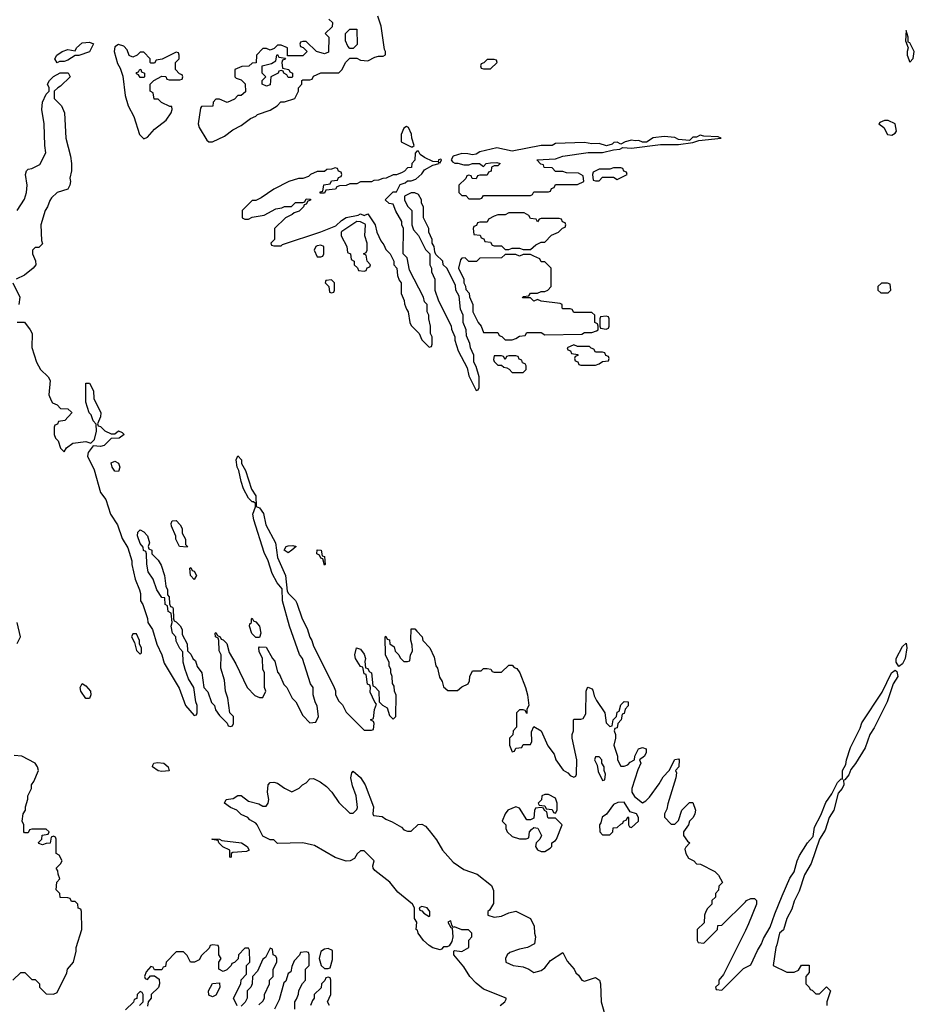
# Model space of a CAD drawing. Header units: inches. Extents: x 2601469 to 2753575, y 449403 to 582909.
# Tile 245 of 256: x 2655984 to 2660902, y 522276 to 527726. Entities that reach past the tile are written whole.
import ezdxf

# ---------------------------------------------------------------- set-up
doc = ezdxf.new("R2010")
doc.units = ezdxf.units.IN
doc.header["$MEASUREMENT"] = 0
doc.layers.add('C6552', color=7, linetype='Continuous')
doc.layers.add('C6562', color=7, linetype='Continuous')

msp = doc.modelspace()

# ---------------------------------------------------------------- linework, layer by layer
at = {"layer": 'C6552', "color": 4}
for points, elevation in [([(2657694, 527730), (2657714, 527710), (2657712.7, 527687.3), (2657674, 527650), (2657694, 527630), (2657692.7, 527547.3), (2657670, 527538), (2657626, 527550), (2657570, 527606), (2657550, 527606), (2657538, 527602), (2657534, 527590), (2657538, 527578), (2657552.7, 527572.7), (2657574, 527550), (2657550, 527526), (2657466, 527526), (2657466, 527570), (2657430, 527586), (2657410, 527586), (2657392.7, 527567.3), (2657370, 527558), (2657350, 527566), (2657330, 527566), (2657294, 527530), (2657292.7, 527487.3), (2657270, 527486), (2657251.6, 527468.4), (2657212.7, 527467.3), (2657174, 527450), (2657174, 527410), (2657182, 527402), (2657210, 527394), (2657231.6, 527371.6), (2657232.7, 527327.3), (2657210, 527306), (2657190, 527306), (2657172.7, 527287.3), (2657131.6, 527268.4), (2657090, 527286), (2657070, 527286), (2657054, 527270), (2657052.7, 527247.3), (2656990, 527246), (2656983.6, 527236.4), (2656971.3, 527150), (2656976, 527130), (2657018.8, 527058.8), (2657030, 527051), (2657050, 527051), (2657117.5, 527082.5), (2657163.2, 527116.8), (2657210, 527141), (2657260.2, 527179.8), (2657290, 527192), (2657299, 527201), (2657370, 527224.7), (2657408, 527250), (2657428.7, 527271.3), (2657450, 527272), (2657506, 527290), (2657526, 527330), (2657526, 527350), (2657546, 527370), (2657546, 527390), (2657550, 527394), (2657590, 527394), (2657602, 527398), (2657610, 527414), (2657650, 527432), (2657750, 527432), (2657768, 527450), (2657786, 527490), (2657810, 527514), (2657850, 527514), (2657870, 527502), (2657910, 527498), (2657950, 527518), (2657970, 527524.7), (2657995.3, 527524.7), (2658008, 527532), (2658008.7, 527550), (2658002, 527562), (2657983.7, 527690), (2657965.4, 527745.4)], 12), ([(2655969.1, 526670.9), (2656010, 526732), (2656021.2, 526770), (2656025.2, 526810), (2656015.3, 526870), (2656022, 526890), (2656030, 526898), (2656050, 526902), (2656095.3, 526924.7), (2656128, 526990), (2656122, 527030), (2656119, 527150), (2656106, 527230), (2656109.3, 527270), (2656130, 527314), (2656146, 527330), (2656146, 527350), (2656138, 527370), (2656148, 527390), (2656170, 527412), (2656208.4, 527431.6), (2656251.6, 527431.6), (2656262, 527410), (2656210, 527358), (2656194, 527350), (2656174, 527330), (2656174, 527290), (2656214, 527250), (2656232, 527210), (2656238, 527070), (2656264.7, 526970), (2656271, 526930), (2656270.8, 526890), (2656261, 526850), (2656264.7, 526830), (2656261, 526810), (2656250, 526788.7), (2656191.1, 526768.9), (2656159.6, 526740.4), (2656150, 526726), (2656138, 526690), (2656124.7, 526670), (2656101, 526590), (2656104.7, 526504.7), (2656110, 526486), (2656090, 526466), (2656070, 526466), (2656054, 526450), (2656054, 526430), (2656071.6, 526391.6), (2656072, 526370), (2656058, 526350), (2656010, 526312.7), (2655964.7, 526290)], 8), ([(2655944.7, 526270), (2655984.7, 526190), (2655978, 526150)], 8), ([(2655970, 526052), (2656010, 526052), (2656042, 526010), (2656052, 525990), (2656051.6, 525911.6), (2656076, 525830), (2656098, 525790), (2656142, 525750), (2656151.3, 525730), (2656144.7, 525650), (2656158, 525618), (2656165.4, 525605.4), (2656190, 525594), (2656210, 525574), (2656250, 525572), (2656270, 525554), (2656271.3, 525550), (2656232.7, 525507.3), (2656198, 525502), (2656192.7, 525487.3), (2656178, 525482), (2656174, 525470), (2656174, 525430), (2656182, 525410), (2656196, 525396), (2656210, 525354), (2656230, 525334), (2656243.1, 525356.9), (2656278, 525382), (2656350, 525390.8), (2656378, 525382), (2656397.2, 525402.8), (2656408, 525448), (2656407.3, 525487.3), (2656390, 525506), (2656379, 525539), (2656368.7, 525550), (2656348.7, 525610), (2656350, 525714), (2656370, 525714), (2656391.6, 525671.6), (2656394, 525630), (2656432, 525550), (2656431.6, 525528.4), (2656414, 525490), (2656418, 525478), (2656430, 525474), (2656454, 525450), (2656490, 525434), (2656510, 525434), (2656530, 525451), (2656550, 525442), (2656562, 525430), (2656534, 525410), (2656490, 525408), (2656451, 525369), (2656430, 525364), (2656390, 525368), (2656362, 525330), (2656358, 525310), (2656394.8, 525234.8), (2656431.3, 525110), (2656461, 525070), (2656486, 524990), (2656524.7, 524930), (2656550, 524854), (2656582, 524802), (2656604.7, 524730), (2656604.7, 524710), (2656622, 524630), (2656646.8, 524570), (2656651.3, 524550), (2656651.3, 524510), (2656664.7, 524490), (2656691.1, 524411.1), (2656692, 524390), (2656718, 524350), (2656742, 524270), (2656771.1, 524211.1), (2656783.5, 524163.5), (2656865.4, 524025.4), (2656902, 523930), (2656950, 523874), (2656962, 523878), (2656966, 523890), (2656966, 523930), (2656958, 523950), (2656948, 524030), (2656918, 524078), (2656899, 524130), (2656888, 524170), (2656887.3, 524227.3), (2656870, 524246), (2656850, 524286), (2656848, 524310), (2656828.7, 524330), (2656822, 524370), (2656828, 524390), (2656822, 524442), (2656806, 524450), (2656802, 524482), (2656788, 524490), (2656786, 524526), (2656770, 524528), (2656742, 524570), (2656722, 524630), (2656695.3, 524670), (2656687.3, 524712.7), (2656686, 524770), (2656682, 524782), (2656668.4, 524788.4), (2656667.3, 524807.3), (2656650, 524826), (2656635.3, 524870), (2656638, 524890), (2656650, 524902), (2656670, 524892), (2656691.3, 524870), (2656702, 524830), (2656694, 524810), (2656698, 524798), (2656714, 524790), (2656714, 524770), (2656750, 524734), (2656766.4, 524706.4), (2656784.7, 524650), (2656792, 524590), (2656802, 524570), (2656802, 524542), (2656811.1, 524531.1), (2656812.7, 524492.7), (2656818, 524478), (2656830, 524474), (2656832.7, 524467.3), (2656834, 524410), (2656838, 524398), (2656850, 524394), (2656870.9, 524370.9), (2656882, 524350), (2656883.6, 524323.6), (2656911.1, 524271.1), (2656912.7, 524232.7), (2656930, 524214), (2656942, 524190), (2656957.3, 524177.3), (2656966.4, 524146.4), (2656991, 524111), (2657002, 524030), (2657025.4, 524005.4), (2657046, 523946), (2657062, 523930), (2657066.4, 523906.4), (2657090, 523874), (2657132.7, 523832.7), (2657138, 523818), (2657150, 523814), (2657162, 523818), (2657166, 523830), (2657166, 523870), (2657146, 523890), (2657135.3, 523970), (2657122, 524010), (2657118, 524070), (2657096.4, 524136.4), (2657098, 524210), (2657087.3, 524232.7), (2657086, 524290), (2657082, 524302), (2657068, 524310), (2657066, 524330), (2657070, 524334), (2657078, 524318), (2657094, 524310), (2657098, 524298), (2657110, 524294), (2657130, 524274), (2657143.6, 524223.6), (2657179.8, 524159.8), (2657242, 524030), (2657285.4, 523985.4), (2657310, 523974), (2657330, 523974), (2657346, 524010), (2657338, 524030), (2657338, 524110), (2657328.4, 524131.6), (2657328, 524190), (2657308.9, 524228.9), (2657308, 524250), (2657310, 524254), (2657347.3, 524252.7), (2657382, 524190), (2657394.8, 524174.8), (2657410, 524114), (2657422, 524102), (2657446.4, 524046.4), (2657462, 524030), (2657492, 523970), (2657512, 523950), (2657550, 523874), (2657590, 523834), (2657622, 523838), (2657638, 523870), (2657630, 523926), (2657618, 523950), (2657608, 523990), (2657608, 524030), (2657594, 524050), (2657548.7, 524190), (2657532.7, 524212.7), (2657477.2, 524370), (2657439, 524510), (2657436.4, 524576.4), (2657409.4, 524609.4), (2657381.2, 524661.2), (2657359.3, 524730), (2657337.2, 524777.2), (2657278.6, 524958.6), (2657273.2, 524990), (2657288.7, 525030), (2657288, 525048), (2657278, 525058), (2657270, 525058), (2657250, 525078), (2657222.7, 525130), (2657209.5, 525169.5), (2657197.2, 525230), (2657187, 525250), (2657181.2, 525290), (2657190, 525312), (2657210.5, 525290), (2657210.8, 525270), (2657233.4, 525230), (2657266.8, 525126.8), (2657290.8, 525090), (2657292, 525032), (2657310, 525024.7), (2657332.8, 524992.8), (2657346, 524930), (2657399.1, 524830), (2657411.3, 524748.7), (2657454, 524650), (2657463.6, 524563.6), (2657471.3, 524550), (2657510.5, 524510.5), (2657517.1, 524497.1), (2657547.3, 524410), (2657575.5, 524355.5), (2657588.8, 524308.8), (2657600.7, 524290), (2657610, 524258), (2657719.6, 524039.6), (2657731.6, 524011.6), (2657732, 523990), (2657750, 523954), (2657770, 523934), (2657790, 523894), (2657890, 523794), (2657930, 523794), (2657942, 523798), (2657946, 523830), (2657942, 523842), (2657926, 523850), (2657942, 523858), (2657947.3, 523907.3), (2657958, 523938), (2657948.4, 523948.4), (2657923.1, 524003.1), (2657926, 524030), (2657922, 524042), (2657908.4, 524048.4), (2657902, 524102), (2657890, 524106), (2657882, 524142), (2657870, 524146), (2657842, 524190), (2657839, 524210), (2657848, 524250), (2657870, 524242), (2657890, 524214), (2657898, 524190), (2657894, 524174), (2657898, 524138), (2657910, 524134), (2657918, 524118), (2657931.6, 524111.6), (2657938, 524038), (2657950, 524034), (2657971.3, 524010), (2657974, 523950), (2657991.6, 523931.6), (2658016.9, 523916.9), (2658030, 523874), (2658050, 523854), (2658066, 523870), (2658067.3, 523987.3), (2658058, 524010), (2658056.4, 524036.4), (2658047.3, 524052.7), (2658046, 524090), (2658038, 524110), (2658038, 524130), (2658028, 524150), (2658028, 524170), (2658008.9, 524208.9), (2658006, 524310), (2658010, 524314), (2658018, 524298), (2658030, 524294), (2658032, 524272), (2658055.3, 524255.3), (2658062, 524230), (2658082, 524210), (2658090, 524194), (2658110, 524174), (2658130, 524174), (2658142, 524178), (2658146, 524210), (2658158, 524230), (2658156.4, 524263.6), (2658148.4, 524291.6), (2658150, 524354), (2658170, 524354), (2658182, 524342), (2658212, 524310), (2658214, 524290), (2658254, 524250), (2658276.9, 524196.9), (2658286, 524150), (2658296, 524136), (2658307.1, 524087.1), (2658322, 524062), (2658330, 524034), (2658352.7, 524012.7), (2658407.3, 524012.7), (2658430, 524034), (2658466, 524050), (2658474, 524066), (2658475.3, 524090), (2658490, 524122), (2658538, 524122), (2658550, 524134), (2658570, 524134), (2658591.6, 524131.6), (2658598, 524118), (2658610, 524114), (2658650, 524114), (2658690, 524154), (2658710, 524154), (2658721, 524141), (2658734.4, 524134.4), (2658751, 524110), (2658782.8, 524030), (2658794, 523990), (2658801, 523930), (2658791.3, 523910), (2658790, 523886), (2658782, 523902), (2658770, 523906), (2658750, 523906), (2658734, 523890), (2658734, 523810), (2658714, 523790), (2658712.7, 523767.3), (2658694, 523750), (2658694, 523710), (2658710, 523674), (2658722, 523678), (2658730, 523694), (2658762, 523698), (2658770, 523714), (2658810, 523714), (2658818, 523730), (2658816.4, 523783.6), (2658830, 523814), (2658870.5, 523790.5), (2658907.3, 523707.3), (2658941.4, 523661.4), (2658951.3, 523630), (2658991.6, 523571.6), (2659016.9, 523556.9), (2659030, 523542), (2659050, 523534), (2659062, 523538), (2659066, 523550), (2659068, 523630), (2659041.2, 523750), (2659041.2, 523770), (2659048.7, 523790), (2659048, 523850), (2659050, 523854), (2659090, 523854), (2659102, 523858), (2659116.4, 523883.6), (2659118, 524010), (2659126, 524030), (2659130, 524032), (2659150, 524022), (2659155.3, 524015.3), (2659163.6, 523983.6), (2659176.9, 523956.9), (2659222, 523890), (2659230, 523834), (2659250, 523814), (2659262, 523818), (2659268.4, 523851.6), (2659286, 523870), (2659290, 523894), (2659302, 523898), (2659310, 523934), (2659330, 523952), (2659351.1, 523951.1), (2659351.6, 523928.4), (2659334, 523910), (2659330, 523886), (2659318, 523882), (2659312, 523850), (2659294, 523830), (2659290, 523806), (2659278, 523802), (2659274, 523790), (2659282, 523770), (2659282, 523750), (2659271.3, 523710), (2659292, 523650), (2659292, 523630), (2659310, 523594), (2659330, 523594), (2659350, 523602), (2659363.1, 523616.9), (2659386, 523630), (2659388, 523650), (2659409.1, 523690.9), (2659430, 523698), (2659451.3, 523690), (2659451, 523670), (2659442, 523650), (2659414, 523630), (2659422, 523610), (2659405.4, 523574.6), (2659371.3, 523470), (2659371.3, 523450), (2659387.1, 523427.1), (2659430, 523392), (2659450, 523402), (2659470, 523422), (2659523.1, 523496.9), (2659544.7, 523535.3), (2659578, 523570), (2659609.1, 523630.9), (2659630, 523634), (2659634, 523630), (2659631.3, 523590), (2659614, 523570), (2659618, 523558), (2659616, 523530), (2659570, 523386), (2659564.7, 523355.3), (2659552, 523330), (2659552.7, 523312.7), (2659590, 523274), (2659610, 523274), (2659630, 523294), (2659649, 523351), (2659690, 523394), (2659710, 523394), (2659724.7, 523350), (2659721, 523330), (2659710.7, 523309.3), (2659691.3, 523290), (2659684.7, 523270), (2659658, 523230), (2659658, 523210), (2659679.6, 523179.6), (2659692, 523170), (2659670, 523146), (2659665.4, 523134.6), (2659671.3, 523110), (2659685.4, 523085.4), (2659714, 523070), (2659730, 523054), (2659751.6, 523051.6), (2659831.3, 523011.3), (2659852, 522990), (2659874, 522950), (2659854, 522930), (2659851.6, 522908.4), (2659834, 522890), (2659834, 522870), (2659814, 522850), (2659814, 522830), (2659790, 522806), (2659782, 522790), (2659774, 522770), (2659772.7, 522727.3), (2659734, 522690), (2659734, 522630), (2659738, 522618), (2659770, 522614), (2659846, 522690), (2659847.3, 522712.7), (2659870, 522714), (2660000, 522844)], 8), ([(2655970, 524274), (2655988.7, 524310), (2655968.7, 524390)], 8), ([(2655946, 522410), (2655990, 522452), (2656011.6, 522451.6), (2656050, 522414), (2656070, 522414), (2656094, 522390), (2656094, 522370), (2656130, 522334), (2656170, 522332), (2656190, 522342), (2656244, 522450), (2656249, 522470), (2656282, 522510), (2656295.3, 522570), (2656295.3, 522590), (2656328, 522690), (2656326, 522790), (2656322, 522802), (2656307.3, 522807.3), (2656306, 522830), (2656290, 522846), (2656270, 522846), (2656262, 522862), (2656250, 522866), (2656207.3, 522867.3), (2656206, 522890), (2656186, 522910), (2656188.4, 522951.6), (2656206, 522970), (2656196.4, 522996.4), (2656195.3, 523015.3), (2656186, 523030), (2656210, 523054), (2656218, 523070), (2656202, 523102), (2656186, 523110), (2656186, 523190), (2656182, 523202), (2656170, 523206), (2656158, 523202), (2656152.7, 523167.3), (2656130, 523166), (2656110, 523158), (2656090, 523166), (2656088, 523172), (2656106, 523190), (2656107.3, 523212.7), (2656142, 523218), (2656146, 523230), (2656130, 523246), (2656050, 523246), (2656038, 523242), (2656030, 523226), (2656010, 523226), (2656006, 523230), (2656006, 523270), (2655998, 523290), (2656002, 523330), (2656015.3, 523350), (2656015.3, 523370), (2656028.4, 523411.6), (2656028.7, 523430), (2656048, 523470), (2656048.7, 523490), (2656062, 523510), (2656088, 523570), (2656082, 523590), (2656069, 523610), (2655995.3, 523650), (2655952.7, 523652.7)], 8), ([(2658642, 522270), (2658668, 522290), (2658676.4, 522303.6), (2658675.3, 522310), (2658550, 522359.3), (2658510, 522392.3), (2658474.5, 522430), (2658442.6, 522482.6), (2658386, 522550), (2658386, 522570), (2658390, 522574), (2658431.6, 522568.4), (2658468.7, 522590), (2658469.1, 522630.9), (2658486, 522650), (2658486, 522670), (2658468, 522688), (2658430, 522689), (2658390, 522704), (2658382, 522702), (2658374.6, 522714.6), (2658370, 522738), (2658363.6, 522736.4), (2658354, 522730), (2658370, 522702), (2658378, 522698), (2658381.3, 522650), (2658376.1, 522623.9), (2658359.8, 522600.2), (2658350, 522594), (2658330, 522594), (2658318.8, 522581.2), (2658310, 522578), (2658270, 522588), (2658250, 522602.4), (2658218.7, 522630), (2658189.4, 522670), (2658185.6, 522685.6), (2658178, 522690), (2658182, 522730), (2658168.7, 522751.3), (2658168, 522810), (2658158, 522830), (2658076.6, 522896.6), (2658032.7, 522952.7), (2657950, 523017.2), (2657939.3, 523030), (2657938, 523042), (2657946, 523070), (2657890, 523126), (2657870, 523126), (2657851.6, 523108.4), (2657836, 523084), (2657812, 523070), (2657790, 523069), (2657730, 523089.2), (2657614.5, 523154.5), (2657598.9, 523158.9), (2657550, 523169.2), (2657410, 523166), (2657390, 523186), (2657370, 523186), (2657330, 523206), (2657298, 523270), (2657290, 523278), (2657256.4, 523296.4), (2657246, 523310), (2657210, 523326), (2657186, 523350), (2657150, 523366), (2657118, 523390), (2657126, 523410), (2657165.6, 523414.4), (2657190, 523431.3), (2657210, 523432), (2657250, 523401), (2657306.4, 523386.4), (2657330, 523372), (2657347.3, 523372.7), (2657358, 523390), (2657362, 523410), (2657356, 523450), (2657359, 523490), (2657370, 523504.7), (2657390, 523506), (2657410, 523501), (2657450, 523472), (2657490, 523452), (2657530, 523472), (2657549, 523491), (2657570, 523502), (2657590, 523524.7), (2657610, 523526), (2657647.1, 523507.1), (2657682, 523482), (2657712, 523450), (2657750, 523394), (2657810, 523334), (2657830, 523334), (2657850, 523354), (2657854, 523366), (2657845.2, 523430), (2657825.6, 523485.6), (2657816.9, 523530), (2657822, 523558), (2657830, 523566.8), (2657870, 523532.4), (2657895.6, 523490), (2657942.4, 523370), (2657938, 523330), (2657942, 523322), (2657990, 523316), (2658010, 523301), (2658046, 523286), (2658096, 523256), (2658110, 523242), (2658130, 523234), (2658150, 523234), (2658188.4, 523271.6), (2658210, 523274), (2658230, 523262), (2658250, 523238), (2658290, 523186), (2658322.8, 523130), (2658383.4, 523063.4), (2658442.5, 523022.5), (2658515.9, 522995.9), (2658594.4, 522934.4), (2658605.4, 522905.4), (2658605.4, 522834.6), (2658583.6, 522796.4), (2658574, 522790), (2658574, 522770), (2658610, 522758), (2658650, 522764.7), (2658690, 522782), (2658730, 522791.3), (2658811.1, 522751.1), (2658831.6, 522708.4), (2658832, 522670), (2658838, 522650), (2658832, 522610), (2658794, 522590), (2658750, 522582), (2658696.9, 522563.1), (2658682, 522550), (2658672, 522530), (2658674, 522510), (2658714, 522490), (2658770, 522482.8), (2658802, 522470), (2658830, 522452), (2658870, 522462.8), (2658890, 522478.8), (2658921.3, 522518.7), (2658990, 522562), (2659014.4, 522514.4), (2659052, 522470), (2659062, 522450), (2659076.9, 522436.9), (2659094, 522410), (2659110, 522404.7), (2659170, 522424.7), (2659192, 522410), (2659198, 522390), (2659201, 522290), (2659230, 522192)], 4), ([(2660000, 522685.4), (2659879.6, 522440.4), (2659854, 522410), (2659852.7, 522387.3), (2659834, 522370), (2659838, 522358), (2659870, 522354), (2659990, 522474), (2660000, 522479)], 8), ([(2657187.3, 522267.3), (2657166, 522310), (2657208, 522390), (2657208.7, 522411.3), (2657238, 522442), (2657238, 522490), (2657258, 522510), (2657255.3, 522575.3), (2657250, 522586), (2657230, 522586), (2657194, 522550), (2657192.7, 522527.3), (2657172.7, 522507.3), (2657158, 522502), (2657154, 522490), (2657130, 522466), (2657110, 522458), (2657086, 522470), (2657086, 522510), (2657098, 522530), (2657086, 522550), (2657086, 522590), (2657082, 522602), (2657050, 522606), (2657038, 522602), (2657032.7, 522587.3), (2656990, 522546), (2656976.9, 522523.1), (2656951.6, 522508.4), (2656928.7, 522508.7), (2656910, 522546), (2656890, 522566), (2656850, 522566), (2656794, 522510), (2656790, 522486), (2656778, 522482), (2656770, 522466), (2656730, 522466), (2656722, 522482), (2656710, 522486), (2656683.6, 522456.4), (2656674, 522430), (2656678, 522418), (2656690, 522414), (2656707.3, 522432.7), (2656730, 522434), (2656756, 522416), (2656758, 522390), (2656750.9, 522369.1), (2656712, 522330), (2656712, 522310), (2656694, 522290), (2656690, 522266)], 8), ([(2657307.3, 522272.7), (2657330, 522294), (2657338, 522310), (2657338, 522330), (2657366, 522390), (2657366, 522410), (2657386, 522430), (2657386, 522470), (2657406, 522510), (2657406, 522530), (2657402, 522542), (2657386, 522550), (2657382, 522582), (2657370, 522586), (2657344.7, 522535.3), (2657330, 522526), (2657299.8, 522460.2), (2657272, 522430), (2657271.1, 522388.9), (2657262, 522370), (2657242, 522350), (2657242, 522310), (2657232, 522288), (2657210, 522266)], 8), ([(2657506, 522250), (2657506, 522290), (2657516.4, 522303.6), (2657527.3, 522332.7), (2657528.4, 522351.6), (2657548.4, 522391.6), (2657566, 522410), (2657566, 522470), (2657586, 522490), (2657586, 522550), (2657582, 522562), (2657570, 522566), (2657538, 522562), (2657532.7, 522547.3), (2657503.6, 522516.4), (2657490, 522486), (2657483.6, 522456.4), (2657470, 522446), (2657456, 522404), (2657446, 522394), (2657418.8, 522301.2), (2657394, 522250)], 8), ([(2657698, 522270), (2657688, 522290), (2657706, 522330), (2657706, 522410), (2657702, 522422), (2657690, 522426), (2657678, 522422), (2657672.7, 522407.3), (2657654, 522390), (2657652.7, 522367.3), (2657614, 522330), (2657614, 522310), (2657603.6, 522296.4), (2657594, 522270)], 8), ([(2656646, 522270), (2656666, 522290), (2656666, 522330), (2656662, 522342), (2656650, 522346), (2656634, 522330), (2656632.7, 522307.3), (2656618, 522302), (2656612.7, 522287.3), (2656570, 522246)], 8)]:
    msp.add_lwpolyline(points, dxfattribs=dict(at, elevation=elevation))
for points, elevation in [([(2657810, 527566), (2657800.4, 527580.4), (2657786, 527610), (2657786, 527650), (2657810, 527674), (2657850, 527674), (2657851.1, 527588.9), (2657830, 527566)], 12), ([(2656190, 527488), (2656178, 527510), (2656188.7, 527530), (2656218, 527550), (2656250, 527561), (2656290, 527554), (2656298, 527570), (2656330, 527598), (2656370, 527602), (2656392.7, 527592.7), (2656370, 527548.7), (2656310, 527528.7), (2656290, 527528), (2656250, 527502), (2656230, 527495.3), (2656204.7, 527495.3)], 8), ([(2656530, 527589), (2656510, 527575.3), (2656507, 527550), (2656524.2, 527484.2), (2656538.8, 527458.8), (2656554.4, 527414.4), (2656567, 527307), (2656583.7, 527250), (2656614.9, 527190), (2656646.7, 527090), (2656670, 527066), (2656690, 527076), (2656730, 527121), (2656794, 527170), (2656822, 527210), (2656828, 527230), (2656826, 527246), (2656814, 527246), (2656768.4, 527268.4), (2656750, 527286), (2656727.3, 527287.3), (2656722, 527322), (2656706, 527330), (2656706, 527370), (2656726, 527390), (2656770, 527414), (2656792.7, 527412.7), (2656798, 527398), (2656810, 527394), (2656870, 527394), (2656882, 527398), (2656886, 527410), (2656882, 527422), (2656867.3, 527427.3), (2656846, 527450), (2656846, 527490), (2656866, 527510), (2656866, 527530), (2656862, 527542), (2656850, 527546), (2656771.6, 527508.4), (2656738, 527502), (2656730, 527486), (2656710, 527486), (2656706, 527490), (2656706, 527510), (2656670, 527546), (2656650, 527546), (2656634, 527530), (2656610, 527518), (2656590, 527528), (2656579, 527559), (2656559, 527579)], 12), ([(2657470, 527406), (2657462, 527422), (2657446, 527430), (2657442, 527442), (2657430, 527446), (2657418, 527442), (2657414, 527430), (2657374, 527410), (2657370, 527366), (2657350, 527358), (2657326, 527370), (2657326, 527390), (2657346, 527410), (2657326, 527430), (2657326, 527470), (2657376.4, 527483.6), (2657402, 527498), (2657406, 527530), (2657410, 527534), (2657418, 527518), (2657454, 527514), (2657450, 527506), (2657438, 527502), (2657434, 527490), (2657438, 527458), (2657474, 527450), (2657478, 527438), (2657494, 527430), (2657494, 527410), (2657490, 527406)], 12), ([(2658610, 527506), (2658570, 527506), (2658552.7, 527487.3), (2658538, 527482), (2658534, 527470), (2658538, 527458), (2658550, 527454), (2658590, 527454), (2658626, 527490), (2658622, 527502)], 12), ([(2656650, 527406), (2656642, 527422), (2656630, 527426), (2656630, 527434), (2656642, 527438), (2656648.4, 527451.6), (2656654, 527450), (2656658, 527438), (2656674, 527430), (2656674, 527410), (2656670, 527406)], 12), ([(2658124.7, 527135.3), (2658110, 527126), (2658094, 527090), (2658094, 527050), (2658150, 527022), (2658158, 527022), (2658166, 527030), (2658153.2, 527070), (2658152.3, 527092.3), (2658135.3, 527130)], 12), ([(2659750, 527088), (2659730, 527075.3), (2659710, 527075.3), (2659690, 527058), (2659630, 527064), (2659610, 527074), (2659550, 527079), (2659490, 527073.2), (2659452, 527048), (2659430, 527048), (2659410, 527058), (2659390, 527055.3), (2659370, 527059), (2659334, 527050), (2659310, 527038), (2659290, 527048), (2659272.7, 527047.3), (2659262, 527038), (2659231, 527029), (2659190, 527041.2), (2659150, 527039.3), (2659110, 527046.6), (2658950, 527041.2), (2658930, 527029.3), (2658870, 527029.3), (2658710, 526999.3), (2658623.5, 527016.5), (2658530, 526995.1), (2658510, 526982), (2658490, 526979), (2658464.7, 526984.7), (2658430, 526985.2), (2658382, 526970), (2658372, 526950), (2658379.6, 526939.6), (2658391.3, 526931.3), (2658408.7, 526931.3), (2658442, 526922), (2658470, 526922), (2658490, 526930.8), (2658529.3, 526930.7), (2658550, 526914), (2658566, 526930), (2658590, 526934.8), (2658624.7, 526935.3), (2658642, 526930), (2658630, 526918), (2658610, 526918), (2658594, 526910), (2658592.7, 526887.3), (2658578, 526882), (2658570, 526866), (2658530, 526866), (2658518, 526862), (2658510, 526846), (2658487.3, 526847.3), (2658482, 526862), (2658470, 526866), (2658458, 526862), (2658452.7, 526847.3), (2658414, 526810), (2658414, 526770), (2658430, 526754), (2658452.7, 526752.7), (2658470, 526734), (2658530, 526734), (2658542, 526738), (2658550, 526754), (2658810, 526754), (2658822, 526758), (2658830, 526774), (2658910, 526774), (2658922, 526778), (2658927.3, 526792.7), (2658942, 526798), (2658950, 526814), (2659070, 526814), (2659106, 526830), (2659102, 526862), (2659076.4, 526876.4), (2659010, 526878), (2658990, 526886), (2658950, 526886), (2658930, 526906), (2658887.3, 526907.3), (2658882, 526922), (2658867.3, 526927.3), (2658846, 526950), (2658950, 526956), (2658990, 526970.7), (2659130, 526990.7), (2659210, 526990.8), (2659270, 527006), (2659306, 527010), (2659322, 527018), (2659370, 527014.8), (2659530, 527036), (2659630, 527036), (2659710, 527046), (2659742, 527058), (2659866, 527070), (2659850, 527078), (2659770, 527082)], 12), ([(2658190, 526998), (2658182, 526998), (2658172.7, 526987.3), (2658171.3, 526948.7), (2658154, 526930), (2658152.7, 526907.3), (2658130, 526906), (2658112.7, 526887.3), (2658099.6, 526880.4), (2658070, 526868), (2658050, 526868), (2658011.6, 526848.4), (2657992.7, 526847.3), (2657970, 526838), (2657943.6, 526836.4), (2657930, 526828), (2657870, 526828), (2657850, 526818), (2657810, 526818), (2657790, 526808), (2657752.7, 526807.3), (2657738, 526802), (2657731.6, 526788.4), (2657678, 526782), (2657670, 526766), (2657646, 526766), (2657647.3, 526772.7), (2657662, 526778), (2657667.3, 526812.7), (2657702, 526818), (2657710, 526834), (2657742, 526838), (2657747.3, 526852.7), (2657762, 526858), (2657766, 526870), (2657762, 526882), (2657747.3, 526887.3), (2657742, 526902), (2657730, 526906), (2657710, 526898), (2657683.6, 526896.4), (2657670, 526886), (2657630, 526886), (2657594, 526870), (2657582, 526858), (2657550, 526848), (2657527.3, 526847.3), (2657474, 526830), (2657390, 526788), (2657319.6, 526740.4), (2657290, 526726), (2657270, 526726), (2657214, 526670), (2657214, 526630), (2657230, 526622), (2657250, 526622), (2657270, 526634), (2657336.4, 526643.6), (2657400.4, 526679.6), (2657435.3, 526684.7), (2657450, 526692), (2657487.3, 526692.7), (2657510, 526714), (2657550, 526714), (2657562, 526718), (2657570, 526734), (2657592.7, 526732.7), (2657592.7, 526727.3), (2657578, 526722), (2657570, 526706), (2657558, 526702), (2657554, 526690), (2657530, 526666), (2657502, 526658), (2657491.6, 526648.4), (2657454, 526630), (2657394, 526570), (2657394, 526510), (2657374, 526490), (2657378, 526478), (2657390, 526474), (2657430, 526474), (2657438, 526482), (2657650, 526551.3), (2657734, 526586), (2657764.5, 526615.5), (2657790, 526630.8), (2657856.4, 526643.6), (2657870, 526651), (2657890, 526642), (2657910, 526652), (2657951.3, 526590), (2657961, 526550), (2657982, 526502), (2657999.8, 526479.8), (2658010, 526454), (2658034, 526430), (2658054, 526390), (2658054, 526370), (2658071.6, 526351.6), (2658074, 526310), (2658083.6, 526283.6), (2658094, 526270), (2658094, 526210), (2658111.6, 526171.6), (2658112.7, 526152.7), (2658123.6, 526123.6), (2658134, 526110), (2658142, 526050), (2658150, 526034), (2658194, 525990), (2658210, 525954), (2658250, 525914), (2658262, 525918), (2658266, 525930), (2658266, 525970), (2658258, 525990), (2658258, 526030), (2658248, 526070), (2658248, 526090), (2658238, 526110), (2658238, 526150), (2658224, 526164), (2658218, 526190), (2658140.4, 526340.4), (2658127.3, 526407.3), (2658106, 526430), (2658108, 526570), (2658098, 526590), (2658098, 526610), (2658065.6, 526665.6), (2658050, 526706), (2658028.4, 526708.4), (2658006, 526730), (2658050, 526774), (2658070, 526774), (2658090, 526814), (2658116.4, 526823.6), (2658130, 526834), (2658150, 526834), (2658176.4, 526843.6), (2658210, 526874), (2658224.7, 526895.3), (2658270, 526921), (2658306, 526930), (2658302, 526938), (2658310, 526934), (2658318, 526950), (2658314, 526954), (2658302, 526950), (2658299.6, 526940.4), (2658270, 526942), (2658224.1, 526964.1), (2658200.2, 526980.2)], 12), ([(2659310, 526906), (2659270, 526906), (2659250, 526898), (2659190, 526898), (2659158, 526882), (2659154, 526870), (2659158, 526838), (2659170, 526834), (2659190, 526834), (2659210, 526854), (2659270, 526854), (2659290, 526842), (2659346, 526870), (2659342, 526882), (2659327.3, 526887.3), (2659322, 526902)], 12), ([(2658170, 526768), (2658150, 526768), (2658114, 526750), (2658114, 526730), (2658130, 526694), (2658154, 526670), (2658154, 526590), (2658163.6, 526563.6), (2658191.6, 526531.6), (2658230, 526454), (2658254, 526430), (2658254, 526370), (2658262, 526350), (2658262, 526330), (2658282, 526290), (2658282, 526230), (2658302, 526170), (2658371.6, 526031.6), (2658372.7, 526012.7), (2658391.6, 525971.6), (2658392.7, 525952.7), (2658410, 525894), (2658459.6, 525799.6), (2658470, 525754), (2658510, 525674), (2658522, 525678), (2658526, 525690), (2658526, 525750), (2658510, 525806), (2658498, 525830), (2658498, 525870), (2658478, 525910), (2658474.6, 525934.6), (2658456.4, 525976.4), (2658455.3, 526010), (2658438, 526050), (2658438, 526090), (2658423.1, 526123.1), (2658416.4, 526196.4), (2658398, 526230), (2658396.4, 526256.4), (2658348, 526350), (2658328, 526370), (2658326, 526390), (2658287.3, 526427.3), (2658280.4, 526440.4), (2658278, 526470), (2658266, 526490), (2658266, 526510), (2658248, 526550), (2658248, 526570), (2658218, 526630), (2658218, 526690), (2658208, 526710), (2658208, 526730), (2658190, 526758)], 12), ([(2658690, 526658), (2658670, 526646), (2658630, 526646), (2658610, 526638), (2658578, 526622), (2658570, 526606), (2658530, 526606), (2658518, 526602), (2658512.7, 526587.3), (2658498, 526582), (2658494, 526570), (2658498, 526538), (2658532.7, 526532.7), (2658538, 526518), (2658552.7, 526512.7), (2658558, 526498), (2658590, 526494), (2658598, 526478), (2658610, 526474), (2658650, 526474), (2658670, 526454), (2658690, 526454), (2658710, 526462), (2658750, 526462), (2658770, 526454), (2658810, 526454), (2658840.4, 526479.6), (2658870, 526494), (2658890, 526494), (2658927.3, 526532.7), (2658966, 526550), (2658987.3, 526572.7), (2659002, 526578), (2659006, 526590), (2659002, 526602), (2658987.3, 526607.3), (2658982, 526622), (2658970, 526626), (2658870, 526626), (2658858, 526622), (2658850, 526608), (2658842, 526622), (2658810, 526626), (2658802, 526642), (2658776.4, 526656.4)], 12), ([(2657850, 526608.7), (2657766, 526554), (2657762, 526550), (2657762, 526530), (2657794, 526470), (2657798, 526438), (2657814, 526430), (2657818, 526398), (2657834, 526390), (2657834, 526370), (2657852.7, 526352.7), (2657858, 526338), (2657890, 526334), (2657902, 526338), (2657907.3, 526352.7), (2657922, 526358), (2657926, 526370), (2657906, 526390), (2657902, 526422), (2657886, 526430), (2657902, 526438), (2657906, 526450), (2657906, 526490), (2657894, 526530), (2657898, 526590), (2657895.3, 526595.3), (2657870, 526608)], 12), ([(2657650, 526478), (2657630, 526475.3), (2657622, 526470), (2657614, 526450), (2657630, 526414), (2657650, 526414), (2657662, 526418), (2657666, 526430), (2657666, 526470)], 12), ([(2658810, 526426), (2658770, 526426), (2658750, 526418), (2658730, 526426), (2658670, 526426), (2658650, 526408), (2658530, 526406), (2658511.3, 526388.7), (2658470, 526388.7), (2658450, 526408), (2658430, 526406), (2658423.6, 526396.4), (2658412, 526350), (2658442, 526290), (2658442, 526270), (2658451.6, 526251.6), (2658452.7, 526232.7), (2658471.6, 526211.6), (2658472.7, 526192.7), (2658492, 526150), (2658492, 526110), (2658522, 526050), (2658538, 526030), (2658550, 525994), (2658630, 525994), (2658638, 525978), (2658652.7, 525972.7), (2658670, 525954), (2658710, 525954), (2658730, 525962), (2658750, 525974), (2658782, 525978), (2658790, 525994), (2658870, 525994), (2658890, 525982), (2659095.3, 525984.7), (2659110, 525994), (2659150, 525994), (2659176.4, 526003.6), (2659186, 526010), (2659186, 526030), (2659182, 526042), (2659166, 526050), (2659166, 526090), (2659150, 526106), (2659050, 526106), (2659042, 526122), (2659030, 526126), (2658990, 526126), (2658986, 526130), (2658986, 526150), (2658974.6, 526154.6), (2658870, 526168), (2658850, 526178), (2658830, 526168.7), (2658810, 526186), (2658767.3, 526187.3), (2658770, 526194), (2658802, 526198), (2658810, 526212), (2658850, 526212), (2658870, 526222), (2658890, 526222), (2658906, 526230), (2658926, 526250), (2658926, 526350), (2658890, 526386), (2658870, 526386), (2658862, 526402), (2658830, 526418)], 12), ([(2657710, 526286), (2657678, 526282), (2657674, 526270), (2657694, 526250), (2657698, 526218), (2657710, 526214), (2657722, 526218), (2657726, 526230), (2657726, 526270)], 12), ([(2659230, 526086), (2659198, 526082), (2659194, 526070), (2659194, 526030), (2659198, 526018), (2659230, 526014), (2659242, 526018), (2659246, 526030), (2659246, 526070), (2659242, 526082)], 12), ([(2659050, 525926), (2659014, 525910), (2659018, 525898), (2659032.7, 525892.7), (2659038, 525878), (2659072.7, 525872.7), (2659072.7, 525867.3), (2659058, 525862), (2659054, 525850), (2659058, 525838), (2659072.7, 525832.7), (2659078, 525818), (2659090, 525814), (2659170, 525814), (2659190, 525822), (2659210, 525834), (2659242, 525838), (2659246, 525850), (2659242, 525862), (2659227.3, 525867.3), (2659222, 525882), (2659210, 525886), (2659170, 525886), (2659162, 525902), (2659147.3, 525907.3), (2659138, 525918), (2659070, 525918)], 12), ([(2658730, 525866), (2658690, 525866), (2658678, 525862), (2658670, 525846), (2658662, 525862), (2658650, 525866), (2658610, 525866), (2658605.4, 525845.4), (2658610, 525834), (2658630, 525814), (2658650, 525814), (2658663.6, 525803.6), (2658679.6, 525799.6), (2658692.7, 525792.7), (2658710, 525774), (2658770, 525774), (2658786, 525790), (2658786, 525810), (2658782, 525822), (2658767.3, 525827.3), (2658762, 525842), (2658747.3, 525847.3), (2658742, 525862)], 12), ([(2656530, 525226), (2656510, 525228), (2656495.3, 525250), (2656490, 525274), (2656510, 525282), (2656530, 525272), (2656538, 525250)], 8), ([(2656910, 524806), (2656868, 524810), (2656848, 524850), (2656847.3, 524867.3), (2656823.1, 524923.1), (2656822, 524938), (2656827.3, 524952.7), (2656850, 524954), (2656872, 524930), (2656882, 524910), (2656883.6, 524883.6), (2656902, 524850), (2656902, 524822), (2656912, 524810)], 8), ([(2657470, 524775.3), (2657448, 524790), (2657458, 524810), (2657470, 524814.8), (2657496, 524816), (2657514, 524810), (2657490, 524789)], 8), ([(2657670, 524706), (2657662, 524742), (2657650, 524746), (2657642, 524762), (2657628, 524770), (2657630, 524792), (2657652, 524790), (2657658, 524758), (2657670, 524754), (2657674, 524710)], 8), ([(2656950, 524628), (2656928.7, 524650), (2656926, 524690), (2656930, 524694), (2656938, 524678), (2656950, 524674), (2656962, 524650)], 8), ([(2657290, 524306), (2657269, 524329), (2657255.3, 524370), (2657258, 524382), (2657266, 524390), (2657266, 524410), (2657270, 524414), (2657278, 524398), (2657290, 524394), (2657311.3, 524370), (2657318, 524330), (2657310, 524306)], 8), ([(2656630, 524326), (2656610, 524326), (2656602, 524310), (2656619.6, 524279.6), (2656630, 524234), (2656650, 524214), (2656658, 524222), (2656658, 524250), (2656646, 524270), (2656646, 524290)], 8), ([(2656350, 523968), (2656322, 524010), (2656318, 524030), (2656330, 524052), (2656350, 524038), (2656374.8, 524010), (2656378, 523990), (2656370, 523968)], 4), ([(2656770, 523564), (2656750, 523569), (2656718, 523590), (2656720.4, 523599.6), (2656726, 523610), (2656745.6, 523614.4), (2656782, 523610), (2656804.7, 523590), (2656810, 523568)], 4), ([(2659190, 523646), (2659170, 523646), (2659164.7, 523630), (2659179.6, 523599.6), (2659185.4, 523565.4), (2659210, 523514), (2659222, 523518), (2659226, 523550), (2659218, 523570), (2659218, 523590), (2659206, 523610), (2659206, 523630)], 8), ([(2658910, 523438), (2658890, 523438), (2658874, 523430), (2658872, 523408), (2658854, 523390), (2658858, 523378), (2658890, 523374), (2658898, 523358), (2658930, 523354), (2658938, 523338), (2658950, 523334), (2658958, 523350), (2658958, 523390), (2658950, 523418)], 8), ([(2658730, 523368.7), (2658684.7, 523350), (2658671, 523330), (2658654, 523290), (2658674, 523270), (2658674, 523250), (2658682, 523230), (2658710, 523204.7), (2658750, 523192), (2658787.3, 523192.7), (2658802, 523198), (2658806, 523230), (2658816.4, 523243.6), (2658830, 523254), (2658851.3, 523251.3), (2658871.3, 523210), (2658862, 523190), (2658842, 523170), (2658838, 523150), (2658850, 523132), (2658870, 523122), (2658890, 523122), (2658920.4, 523139.6), (2658928, 523150), (2658928, 523170), (2658950, 523182), (2658955.3, 523190), (2658986, 523270), (2658950, 523306), (2658910, 523306), (2658906, 523310), (2658902, 523342), (2658888, 523348), (2658882, 523362), (2658870, 523366), (2658838, 523362), (2658832, 523348), (2658830, 523306), (2658810, 523298), (2658790, 523298), (2658750, 523362)], 8), ([(2659330, 523395.3), (2659293.6, 523393.6), (2659270, 523382), (2659231.1, 523328.9), (2659207.9, 523312.1), (2659199.8, 523280.2), (2659192, 523270), (2659194, 523230), (2659210, 523214), (2659250, 523214), (2659266, 523230), (2659268, 523252), (2659290, 523254), (2659310, 523274), (2659322, 523278), (2659326, 523290), (2659342, 523298), (2659350, 523314), (2659354, 523310), (2659354, 523270), (2659358, 523258), (2659370, 523254), (2659408, 523290), (2659408, 523310), (2659398, 523330), (2659362, 523342)], 8), ([(2657150, 523088), (2657146, 523090), (2657146, 523130), (2657107.3, 523147.3), (2657086, 523170), (2657082, 523182), (2657048.4, 523188.4), (2657048, 523192), (2657090, 523191), (2657102, 523182), (2657210.7, 523170.7), (2657242, 523150), (2657254, 523130), (2657238, 523122), (2657163.6, 523116.4), (2657154, 523110), (2657154, 523090)], 4), ([(2658210, 522818), (2658194, 522810), (2658198, 522798), (2658210, 522794), (2658219.6, 522779.6), (2658250, 522762), (2658254, 522766), (2658252.7, 522790), (2658238, 522810)], 4), ([(2657690, 522584), (2657670, 522582), (2657651, 522569), (2657641, 522530), (2657651.6, 522491.6), (2657670, 522474), (2657690, 522474), (2657702, 522478), (2657715.3, 522524.7), (2657714, 522574)], 8), ([(2657050, 522318), (2657030, 522326), (2657028.7, 522350), (2657050, 522392), (2657090, 522394), (2657091.6, 522368.4), (2657070, 522326)], 8)]:
    msp.add_lwpolyline(points, close=True, dxfattribs=dict(at, elevation=elevation))
at = {"layer": 'C6562', "color": 4}
for points, elevation in [([(2660890, 527666), (2660886, 527610), (2660901, 527570), (2660894.8, 527550), (2660894.8, 527530), (2660910, 527492), (2660928.9, 527511.1), (2660934, 527550), (2660910, 527598), (2660902, 527602), (2660902, 527630)], 12), ([(2660790, 527169.2), (2660770, 527169), (2660743.5, 527156.5), (2660738, 527150), (2660766.8, 527130), (2660786, 527090), (2660810, 527086.8), (2660830, 527098), (2660836, 527110), (2660828.7, 527150)], 12), ([(2660787.3, 526267.3), (2660752.7, 526267.3), (2660734, 526250), (2660734, 526230), (2660750, 526214), (2660790, 526214), (2660806, 526230), (2660802, 526262)], 12), ([(2660850, 524146), (2660834.8, 524170), (2660835.5, 524190), (2660870, 524256.3), (2660890, 524274.8), (2660893.8, 524250), (2660883.8, 524190), (2660870, 524160.5)], 8)]:
    msp.add_lwpolyline(points, close=True, dxfattribs=dict(at, elevation=elevation))
at = {"layer": 'C6562', "color": 4, "elevation": 8}
for points in [[(2660000, 522479), (2660030, 522494), (2660066.8, 522573.2), (2660090, 522611.3), (2660099.7, 522640.3), (2660137.7, 522702.3), (2660162.6, 522777.4), (2660203.1, 522876.9), (2660246.3, 522973.7), (2660269.7, 523010), (2660286.2, 523070), (2660300.2, 523099.8), (2660343.5, 523170), (2660374.9, 523205.1), (2660383.2, 523256.8), (2660417.3, 523322.7), (2660446, 523394), (2660479.5, 523440.5), (2660510, 523503.8), (2660530, 523524), (2660537.2, 523522.8), (2660537.7, 523570), (2660556.3, 523603.7), (2660559.8, 523630), (2660582.7, 523697.3), (2660635.2, 523804.8), (2660645.1, 523834.9), (2660756.6, 524003.4), (2660808.4, 524111.6), (2660830, 524126), (2660838.5, 524118.5), (2660843.2, 524090), (2660818.5, 524050), (2660785.8, 523950), (2660713.5, 523806.5), (2660688.4, 523770), (2660663.7, 523696.3), (2660610.2, 523609.8), (2660583.4, 523576.6), (2660573, 523547), (2660550, 523519), (2660542.8, 523517.2), (2660545.3, 523490), (2660535.3, 523470), (2660514.5, 523445.5), (2660490.2, 523349.8), (2660464, 523310), (2660440.9, 523239.1), (2660410.4, 523190), (2660364.2, 523055.8), (2660326.8, 522993.2), (2660298.6, 522901.4), (2660270, 522846.6), (2660257.2, 522802.8), (2660229.3, 522750.7), (2660211.4, 522688.6), (2660188.5, 522670), (2660174.9, 522605.1), (2660167.9, 522590), (2660154, 522490), (2660230, 522454), (2660270, 522454), (2660294.6, 522465.4), (2660310, 522492), (2660352.7, 522492.7), (2660352.7, 522452.7), (2660334, 522430), (2660334, 522390), (2660354, 522370), (2660358, 522358), (2660370, 522354), (2660390, 522334), (2660410, 522334), (2660450, 522372), (2660471.1, 522351.1), (2660451.3, 522290), (2660451.3, 522268.7)], [(2660000, 522844), (2660006, 522850), (2660030, 522862), (2660050, 522862), (2660062, 522850), (2660062, 522830), (2660018, 522722), (2660000, 522685.4)]]:
    msp.add_lwpolyline(points, dxfattribs=at)

doc.saveas('drawing.dxf')
